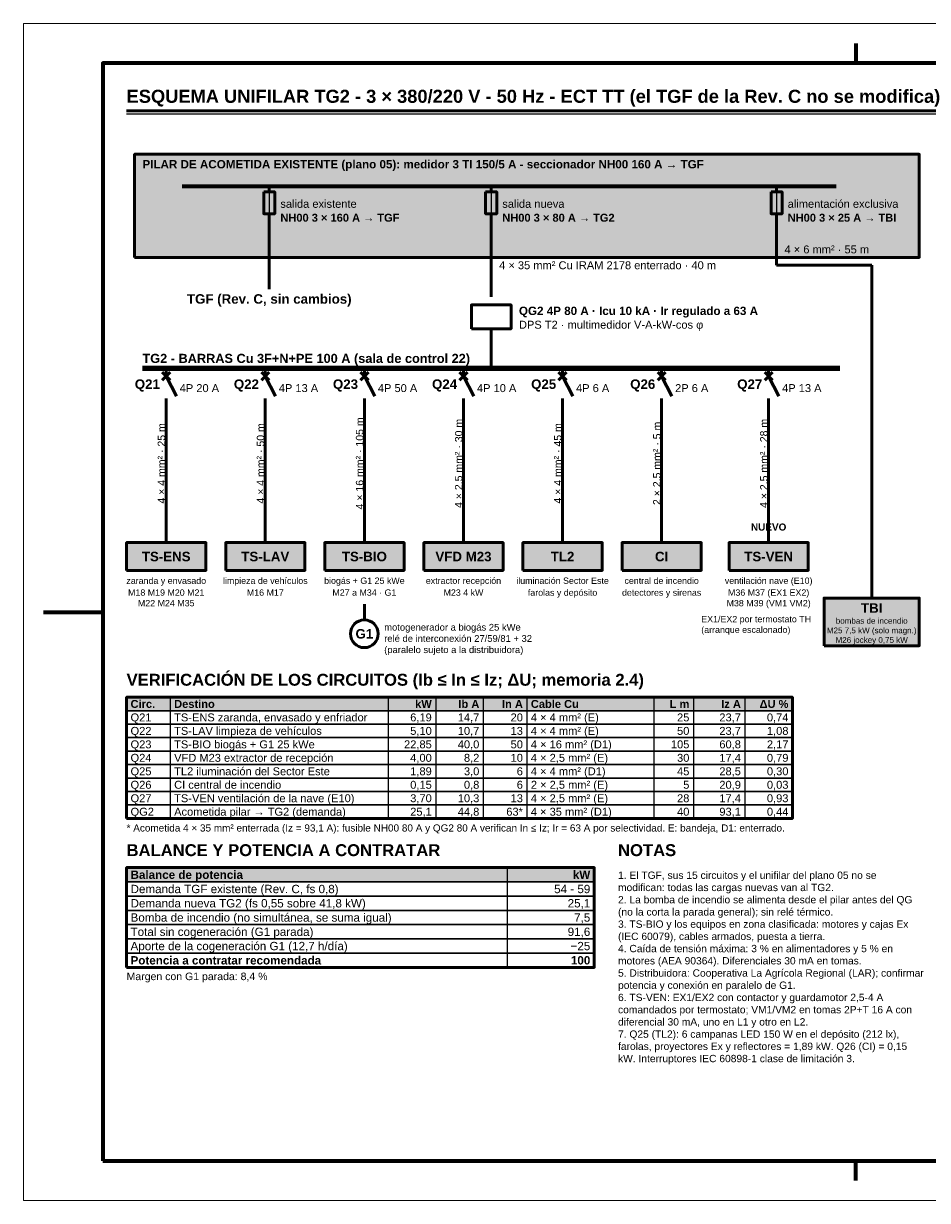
# Model space of a CAD drawing. Header units: millimetres. Extents: x 0 to 420, y 0 to 297.
# Tile 1 of 2: x 0 to 228, y 0 to 297. Entities that reach past the tile are written whole.
import ezdxf
from ezdxf.enums import TextEntityAlignment as Align

# ---------------------------------------------------------------- set-up
doc = ezdxf.new("R2010")
doc.units = ezdxf.units.MM
doc.header["$LTSCALE"] = 0.5
for name, color, linetype, lineweight in [('CONTORNO', 7, 'CONTINUOUS', 50), ('FINO', 7, 'CONTINUOUS', 25), ('HOJA', 8, 'CONTINUOUS', 13), ('RECUADRO', 7, 'CONTINUOUS', 70), ('RELLENO', 9, 'CONTINUOUS', 13), ('TEXTO', 7, 'CONTINUOUS', 25)]:
    doc.layers.add(name, color=color, linetype=linetype, lineweight=lineweight)
doc.styles.add('NEGRITA', font='arialbd.ttf')
doc.styles.get("Standard").update_dxf_attribs({"font": 'arial.ttf'})

msp = doc.modelspace()

# ---------------------------------------------------------------- hatches: boundary and pattern name
at = {"layer": 'RELLENO', "true_color": 0xf5f5f5}
msp.add_hatch(color=7, dxfattribs=at).paths.add_polyline_path([(28, 238), (226, 238), (226, 264), (28, 264)])
at = {"layer": 'RELLENO', "true_color": 0xebf1f5}
for points in [[(26, 159), (46, 159), (46, 166), (26, 166)], [(51, 159), (71, 159), (71, 166), (51, 166)], [(101, 159), (121, 159), (121, 166), (101, 166)], [(126, 159), (146, 159), (146, 166), (126, 166)], [(151, 159), (171, 159), (171, 166), (151, 166)]]:
    msp.add_hatch(color=7, dxfattribs=at).paths.add_polyline_path(points)
at = {"layer": 'RELLENO', "true_color": 0xfff3cd}
msp.add_hatch(color=7, dxfattribs=at).paths.add_polyline_path([(76, 159), (96, 159), (96, 166), (76, 166)])
at = {"layer": 'RELLENO', "true_color": 0xe1f0e4}
msp.add_hatch(color=7, dxfattribs=at).paths.add_polyline_path([(178, 159), (198, 159), (198, 166), (178, 166)])
at = {"layer": 'RELLENO', "true_color": 0xf8dcde}
msp.add_hatch(color=7, dxfattribs=at).paths.add_polyline_path([(202, 140), (226, 140), (226, 152), (202, 152)])
at = {"layer": 'RELLENO', "true_color": 0xe2e8ee}
for points in [[(26, 123.6), (194, 123.6), (194, 127), (26, 127)], [(26, 80.4), (144, 80.4), (144, 84), (26, 84)]]:
    msp.add_hatch(color=7, dxfattribs=at).paths.add_polyline_path(points)

# ---------------------------------------------------------------- linework, layer by layer
at = {"layer": 'CONTORNO'}
for p, q in [((26, 275), (257.66, 275)), ((62, 256), (62, 254.5)), ((118, 256), (118, 254.5)), ((190, 256), (190, 254.5)), ((62, 249), (62, 246)), ((118, 249), (118, 246)), ((190, 249), (190, 246)), ((62, 246), (62, 230)), ((118, 246), (118, 228)), ((190, 246), (190, 236)), ((190, 236), (214, 236)), ((214, 236), (214, 152)), ((118, 220), (118, 211)), ((118, 211), (118, 210)), ((35, 209), (37, 207)), ((35, 207), (37, 209)), ((36, 210), (36, 208)), ((36, 208), (38.6, 203)), ((60, 209), (62, 207)), ((60, 207), (62, 209)), ((61, 210), (61, 208)), ((61, 208), (63.6, 203)), ((85, 209), (87, 207)), ((85, 207), (87, 209)), ((86, 210), (86, 208)), ((86, 208), (88.6, 203)), ((110, 209), (112, 207)), ((110, 207), (112, 209)), ((111, 210), (111, 208)), ((111, 208), (113.6, 203)), ((135, 209), (137, 207)), ((135, 207), (137, 209)), ((136, 210), (136, 208)), ((136, 208), (138.6, 203)), ((160, 209), (162, 207)), ((160, 207), (162, 209)), ((161, 210), (161, 208)), ((161, 208), (163.6, 203)), ((187, 209), (189, 207)), ((187, 207), (189, 209)), ((188, 210), (188, 208)), ((188, 208), (190.6, 203)), ((36, 202.4), (36, 201)), ((61, 202.4), (61, 201)), ((86, 202.4), (86, 201)), ((111, 202.4), (111, 201)), ((136, 202.4), (136, 201)), ((161, 202.4), (161, 201)), ((188, 202.4), (188, 201)), ((36, 201), (36, 166)), ((61, 201), (61, 166)), ((86, 201), (86, 166)), ((111, 201), (111, 166)), ((136, 201), (136, 166)), ((161, 201), (161, 166)), ((188, 201), (188, 166)), ((86, 150.5), (86, 146.5))]:
    msp.add_line(p, q, dxfattribs=at)
at = {"layer": 'CONTORNO', "lineweight": 70}
msp.add_line((40, 256), (205, 256), dxfattribs=at)
at = {"layer": 'CONTORNO', "lineweight": 140}
msp.add_line((30, 210), (206, 210), dxfattribs=at)
at = {"layer": 'CONTORNO'}
for points in [[(28, 238), (226, 238), (226, 264), (28, 264)], [(60.6, 254.5), (63.4, 254.5), (63.4, 249), (60.6, 249)], [(116.6, 254.5), (119.4, 254.5), (119.4, 249), (116.6, 249)], [(188.6, 254.5), (191.4, 254.5), (191.4, 249), (188.6, 249)], [(113, 220), (123, 220), (123, 226), (113, 226)], [(26, 159), (46, 159), (46, 166), (26, 166)], [(51, 159), (71, 159), (71, 166), (51, 166)], [(76, 159), (96, 159), (96, 166), (76, 166)], [(101, 159), (121, 159), (121, 166), (101, 166)], [(126, 159), (146, 159), (146, 166), (126, 166)], [(151, 159), (171, 159), (171, 166), (151, 166)], [(178, 159), (198, 159), (198, 166), (178, 166)], [(202, 140), (226, 140), (226, 152), (202, 152)], [(26, 96.4), (194, 96.4), (194, 127), (26, 127)], [(26, 58.8), (144, 58.8), (144, 84), (26, 84)]]:
    msp.add_lwpolyline(points, close=True, dxfattribs=at)
msp.add_circle((86, 143), 3.5, dxfattribs=at)
at = {"layer": 'FINO'}
for p, q in [((26, 274.2), (257.66, 274.2)), ((62, 254.5), (62, 249)), ((118, 254.5), (118, 249)), ((190, 254.5), (190, 249)), ((37, 127), (37, 96.4)), ((92, 127), (92, 96.4)), ((104, 127), (104, 96.4)), ((116, 127), (116, 96.4)), ((127, 127), (127, 96.4)), ((159, 127), (159, 96.4)), ((169, 127), (169, 96.4)), ((182, 127), (182, 96.4)), ((122, 84), (122, 58.8))]:
    msp.add_line(p, q, dxfattribs=at)
for points in [[(26, 123.6), (194, 123.6), (194, 127), (26, 127)], [(26, 120.2), (194, 120.2), (194, 123.6), (26, 123.6)], [(26, 116.8), (194, 116.8), (194, 120.2), (26, 120.2)], [(26, 113.4), (194, 113.4), (194, 116.8), (26, 116.8)], [(26, 110), (194, 110), (194, 113.4), (26, 113.4)], [(26, 106.6), (194, 106.6), (194, 110), (26, 110)], [(26, 103.2), (194, 103.2), (194, 106.6), (26, 106.6)], [(26, 99.8), (194, 99.8), (194, 103.2), (26, 103.2)], [(26, 96.4), (194, 96.4), (194, 99.8), (26, 99.8)], [(26, 80.4), (144, 80.4), (144, 84), (26, 84)], [(26, 76.8), (144, 76.8), (144, 80.4), (26, 80.4)], [(26, 73.2), (144, 73.2), (144, 76.8), (26, 76.8)], [(26, 69.6), (144, 69.6), (144, 73.2), (26, 73.2)], [(26, 66), (144, 66), (144, 69.6), (26, 69.6)], [(26, 62.4), (144, 62.4), (144, 66), (26, 66)], [(26, 58.8), (144, 58.8), (144, 62.4), (26, 62.4)]]:
    msp.add_lwpolyline(points, close=True, dxfattribs=at)
at = {"layer": 'HOJA'}
msp.add_lwpolyline([(0, 0), (420, 0), (420, 297), (0, 297)], close=True, dxfattribs=at)
at = {"layer": 'RECUADRO'}
for p, q in [((210, 292), (210, 287)), ((5, 148.5), (20, 148.5)), ((210, 5), (210, 10))]:
    msp.add_line(p, q, dxfattribs=at)
msp.add_lwpolyline([(20, 10), (410, 10), (410, 287), (20, 287)], close=True, dxfattribs=at)

# ---------------------------------------------------------------- texts
at = {"layer": 'TEXTO', "style": 'NEGRITA'}
for s, height, p in [('ESQUEMA UNIFILAR TG2 - 3 × 380/220 V - 50 Hz - ECT TT (el TGF de la Rev. C no se modifica)', 3.3, (26, 276)), ('VERIFICACIÓN DE LOS CIRCUITOS (Ib ≤ In ≤ Iz; ΔU; memoria 2.4)', 3, (26, 129)), ('BALANCE Y POTENCIA A CONTRATAR', 3, (26, 86)), ('NOTAS', 3, (150, 86))]:
    msp.add_text(s, height=height, dxfattribs=at).set_placement(p, align=Align.BOTTOM_LEFT)
for s, height, p in [('PILAR DE ACOMETIDA EXISTENTE (plano 05): medidor 3 TI 150/5 A - seccionador NH00 160 A → TGF', 2.1, (30, 261.5)), ('NH00 3 × 160 A → TGF', 2, (64.8, 248)), ('NH00 3 × 80 A → TG2', 2, (120.8, 248)), ('NH00 3 × 25 A → TBI', 2, (192.8, 248)), ('QG2 4P 80 A · Icu 10 kA · Ir regulado a 63 A', 2.1, (125, 224.5)), ('TG2 - BARRAS Cu 3F+N+PE 100 A (sala de control 22)', 2.3, (30, 212.5)), ('Circ.', 2, (27, 125.3)), ('Destino', 2, (38, 125.3)), ('Cable Cu', 2, (128, 125.3)), ('Balance de potencia', 2.1, (27, 82.2)), ('Potencia a contratar recomendada', 2.1, (27, 60.6))]:
    msp.add_text(s, height=height, dxfattribs=at).set_placement(p, align=Align.MIDDLE_LEFT)
at = {"layer": 'TEXTO'}
for s, height, p in [('salida existente', 2, (64.8, 251.5)), ('salida nueva', 2, (120.8, 251.5)), ('alimentación exclusiva', 2, (192.8, 251.5)), ('4 × 6 mm² · 55 m', 2, (192, 240)), ('4 × 35 mm² Cu IRAM 2178 enterrado · 40 m', 2, (120, 236)), ('DPS T2 · multimedidor V-A-kW-cos φ', 2, (125, 221)), ('4P 20 A', 2, (39.4, 205)), ('4P 13 A', 2, (64.4, 205)), ('4P 50 A', 2, (89.4, 205)), ('4P 10 A', 2, (114.4, 205)), ('4P 6 A', 2, (139.4, 205)), ('2P 6 A', 2, (164.4, 205)), ('4P 13 A', 2, (191.4, 205)), ('Q21', 2, (27, 121.9)), ('TS-ENS zaranda, envasado y enfriador', 2, (38, 121.9)), ('4 × 4 mm² (E)', 2, (128, 121.9)), ('Q22', 2, (27, 118.5)), ('TS-LAV limpieza de vehículos', 2, (38, 118.5)), ('4 × 4 mm² (E)', 2, (128, 118.5)), ('Q23', 2, (27, 115.1)), ('TS-BIO biogás + G1 25 kWe', 2, (38, 115.1)), ('4 × 16 mm² (D1)', 2, (128, 115.1)), ('VFD M23 extractor de recepción', 2, (38, 111.7)), ('4 × 2,5 mm² (E)', 2, (128, 111.7)), ('Q24', 2, (27, 111.7)), ('Q25', 2, (27, 108.3)), ('TL2 iluminación del Sector Este', 2, (38, 108.3)), ('4 × 4 mm² (D1)', 2, (128, 108.3)), ('Q26', 2, (27, 104.9)), ('CI central de incendio', 2, (38, 104.9)), ('2 × 2,5 mm² (E)', 2, (128, 104.9)), ('Q27', 2, (27, 101.5)), ('TS-VEN ventilación de la nave (E10)', 2, (38, 101.5)), ('4 × 2,5 mm² (E)', 2, (128, 101.5)), ('QG2', 2, (27, 98.1)), ('Acometida pilar → TG2 (demanda)', 2, (38, 98.1)), ('4 × 35 mm² (D1)', 2, (128, 98.1)), ('Demanda TGF existente (Rev. C, fs 0,8)', 2.1, (27, 78.6)), ('Demanda nueva TG2 (fs 0,55 sobre 41,8 kW)', 2.1, (27, 75)), ('Bomba de incendio (no simultánea, se suma igual)', 2.1, (27, 71.4)), ('Total sin cogeneración (G1 parada)', 2.1, (27, 67.8)), ('Aporte de la cogeneración G1 (12,7 h/día)', 2.1, (27, 64.2))]:
    msp.add_text(s, height=height, dxfattribs=at).set_placement(p, align=Align.MIDDLE_LEFT)
at = {"layer": 'TEXTO', "style": 'NEGRITA'}
for s, p in [('TGF (Rev. C, sin cambios)', (62, 227.5)), ('TS-ENS', (36, 162.5)), ('TS-LAV', (61, 162.5)), ('TS-BIO', (86, 162.5)), ('VFD M23', (111, 162.5)), ('TL2', (136, 162.5)), ('CI', (161, 162.5)), ('TS-VEN', (188, 162.5)), ('TBI', (214, 149.5)), ('G1', (86, 143))]:
    msp.add_text(s, height=2.4, dxfattribs=at).set_placement(p, align=Align.MIDDLE_CENTER)
for s, height, p in [('Q21', 2.4, (34.4, 206)), ('Q22', 2.4, (59.4, 206)), ('Q23', 2.4, (84.4, 206)), ('Q24', 2.4, (109.4, 206)), ('Q25', 2.4, (134.4, 206)), ('Q26', 2.4, (159.4, 206)), ('Q27', 2.4, (186.4, 206)), ('kW', 2, (103, 125.3)), ('Ib A', 2, (115, 125.3)), ('In A', 2, (126, 125.3)), ('L m', 2, (168, 125.3)), ('Iz A', 2, (181, 125.3)), ('ΔU %', 2, (193, 125.3)), ('kW', 2.1, (143, 82.2)), ('100', 2.1, (143, 60.6))]:
    msp.add_text(s, height=height, dxfattribs=at).set_placement(p, align=Align.MIDDLE_RIGHT)
at = {"layer": 'TEXTO'}
for s, p in [('4 × 4 mm² · 25 m', (34.8, 186)), ('4 × 4 mm² · 50 m', (59.8, 186)), ('4 × 16 mm² · 105 m', (84.8, 186)), ('4 × 2,5 mm² · 30 m', (109.8, 186)), ('4 × 4 mm² · 45 m', (134.8, 186)), ('2 × 2,5 mm² · 5 m', (159.8, 186)), ('4 × 2,5 mm² · 28 m', (186.8, 186))]:
    msp.add_text(s, height=1.9, rotation=90, dxfattribs=at).set_placement(p, align=Align.MIDDLE_CENTER)
at = {"layer": 'TEXTO', "true_color": 0x0b8a43, "style": 'NEGRITA'}
msp.add_text('NUEVO', height=1.8, dxfattribs=at).set_placement((188, 168.5), align=Align.BOTTOM_CENTER)
at = {"layer": 'TEXTO'}
for s, p in [('limpieza de vehículos', (61, 157.2)), ('biogás + G1 25 kWe', (86, 157.2)), ('extractor recepción', (111, 157.2)), ('iluminación Sector Este', (136, 157.2)), ('ventilación nave (E10)', (188, 157.2)), ('zaranda y envasado', (36, 157.2)), ('farolas y depósito', (136, 154.2)), ('central de incendio', (161, 157.2)), ('M16 M17', (61, 154.2)), ('M27 a M34 · G1', (86, 154.2)), ('M23 4 kW', (111, 154.2)), ('detectores y sirenas', (161, 154.2))]:
    msp.add_text(s, height=1.6, dxfattribs=at).set_placement(p, align=Align.TOP_CENTER)
for s, height, p in [('6,19', 2, (103, 121.9)), ('14,7', 2, (115, 121.9)), ('20', 2, (126, 121.9)), ('25', 2, (168, 121.9)), ('23,7', 2, (181, 121.9)), ('0,74', 2, (193, 121.9)), ('5,10', 2, (103, 118.5)), ('10,7', 2, (115, 118.5)), ('13', 2, (126, 118.5)), ('50', 2, (168, 118.5)), ('23,7', 2, (181, 118.5)), ('1,08', 2, (193, 118.5)), ('22,85', 2, (103, 115.1)), ('40,0', 2, (115, 115.1)), ('50', 2, (126, 115.1)), ('105', 2, (168, 115.1)), ('60,8', 2, (181, 115.1)), ('2,17', 2, (193, 115.1)), ('4,00', 2, (103, 111.7)), ('8,2', 2, (115, 111.7)), ('10', 2, (126, 111.7)), ('30', 2, (168, 111.7)), ('17,4', 2, (181, 111.7)), ('0,79', 2, (193, 111.7)), ('1,89', 2, (103, 108.3)), ('3,0', 2, (115, 108.3)), ('6', 2, (126, 108.3)), ('45', 2, (168, 108.3)), ('28,5', 2, (181, 108.3)), ('0,30', 2, (193, 108.3)), ('0,15', 2, (103, 104.9)), ('0,8', 2, (115, 104.9)), ('6', 2, (126, 104.9)), ('5', 2, (168, 104.9)), ('20,9', 2, (181, 104.9)), ('0,03', 2, (193, 104.9)), ('3,70', 2, (103, 101.5)), ('10,3', 2, (115, 101.5)), ('13', 2, (126, 101.5)), ('28', 2, (168, 101.5)), ('17,4', 2, (181, 101.5)), ('0,93', 2, (193, 101.5)), ('25,1', 2, (103, 98.1)), ('44,8', 2, (115, 98.1)), ('63*', 2, (126, 98.1)), ('40', 2, (168, 98.1)), ('93,1', 2, (181, 98.1)), ('0,44', 2, (193, 98.1)), ('54 - 59', 2.1, (143, 78.6)), ('25,1', 2.1, (143, 75)), ('7,5', 2.1, (143, 71.4)), ('91,6', 2.1, (143, 67.8)), ('−25', 2.1, (143, 64.2))]:
    msp.add_text(s, height=height, dxfattribs=at).set_placement(p, align=Align.MIDDLE_RIGHT)
for s, height, p in [('* Acometida 4 × 35 mm² enterrada (Iz = 93,1 A): fusible NH00 80 A y QG2 80 A verifican In ≤ Iz; Ir = 63 A por selectividad. E: bandeja, D1: enterrado.', 1.8, (26, 94.9)), ('Margen con G1 parada: 8,4 %', 1.9, (26, 57.5))]:
    msp.add_text(s, height=height, dxfattribs=at).set_placement(p, align=Align.TOP_LEFT)
for s, insert, char_height, attachment_point in [('M18 M19 M20 M21\\PM22 M24 M35', (36, 154.2), 1.6, 2), ('M36 M37 (EX1 EX2)\\PM38 M39 (VM1 VM2)', (188, 154.2), 1.6, 2), ('motogenerador a biogás 25 kWe\\Prelé de interconexión 27/59/81 + 32\\P(paralelo sujeto a la distribuidora)', (91, 145.5), 1.7, 1), ('EX1/EX2 por termostato TH\\P(arranque escalonado)', (171, 147.5), 1.6, 1), ('bombas de incendio\\PM25 7,5 kW (solo magn.)\\PM26 jockey 0,75 kW', (214, 147), 1.45, 2)]:
    msp.add_mtext(s, dxfattribs=dict(at, insert=insert, char_height=char_height, attachment_point=attachment_point))
at = {"layer": 'TEXTO', "insert": (150, 83), "char_height": 1.85, "width": 77, "attachment_point": 1}
msp.add_mtext('1. El TGF, sus 15 circuitos y el unifilar del plano 05 no se modifican: todas las cargas nuevas van al TG2.\\P2. La bomba de incendio se alimenta desde el pilar antes del QG (no la corta la parada general); sin relé térmico.\\P3. TS-BIO y los equipos en zona clasificada: motores y cajas Ex (IEC 60079), cables armados, puesta a tierra.\\P4. Caída de tensión máxima: 3 % en alimentadores y 5 % en motores (AEA 90364). Diferenciales 30 mA en tomas.\\P5. Distribuidora: Cooperativa La Agrícola Regional (LAR); confirmar potencia y conexión en paralelo de G1.\\P6. TS-VEN: EX1/EX2 con contactor y guardamotor 2,5-4 A comandados por termostato; VM1/VM2 en tomas 2P+T 16 A con diferencial 30 mA, uno en L1 y otro en L2.\\P7. Q25 (TL2): 6 campanas LED 150 W en el depósito (212 lx), farolas, proyectores Ex y reflectores = 1,89 kW. Q26 (CI) = 0,15 kW. Interruptores IEC 60898-1 clase de limitación 3.', dxfattribs=at)

doc.saveas('drawing.dxf')
